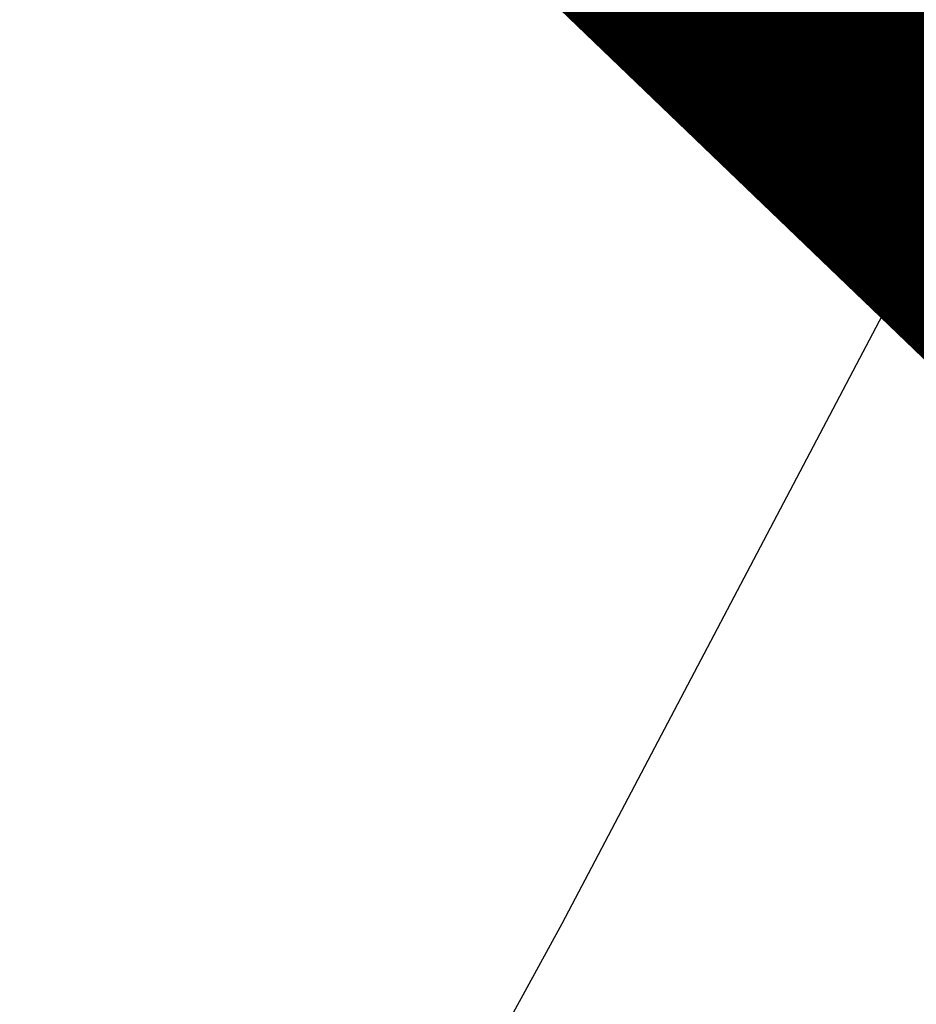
# Model space of a CAD drawing. Extents: x 0 to 370488, y 0 to 4202825.
# Tile 245 of 256: x 360290.07 to 360291.87, y 4200454.93 to 4200456.91. Entities that reach past the tile are written whole.
import ezdxf

# ---------------------------------------------------------------- set-up
doc = ezdxf.new("R2010")
doc.units = 0
doc.header["$LTSCALE"] = 0.5
doc.header["$MEASUREMENT"] = 0
doc.linetypes.add('GOST2.303 6', pattern=[12, 8, -1.5, 1, -1.5])
doc.layers.add('(032) Горизонтали утолщенные', color=32, linetype='Continuous', lineweight=30)

msp = doc.modelspace()

# ---------------------------------------------------------------- linework, layer by layer
at = {"layer": '(032) Горизонтали утолщенные', "color": 32}
msp.add_polyline3d([(360284.85, 4200444.48, 542), (360284.92, 4200444.57, 542), (360284.99, 4200444.67, 542), (360285.26, 4200445.03, 542), (360285.56, 4200445.46, 542), (360285.89, 4200445.98, 542), (360286.28, 4200446.6, 542), (360286.73, 4200447.34, 542), (360287.26, 4200448.22, 542), (360287.87, 4200449.26, 542), (360288.57, 4200450.47, 542), (360289.36, 4200451.85, 542), (360290.23, 4200453.39, 542), (360291.16, 4200455.09, 542), (360292.14, 4200456.95, 542), (360293.17, 4200458.95, 542), (360294.22, 4200461.09, 542), (360295.3, 4200463.36, 542), (360296.38, 4200465.68, 542), (360297.41, 4200468, 542), (360298.39, 4200470.25, 542)], dxfattribs=at)
at = {"ltscale": 0.149071, "const_width": 0.1}
msp.add_lwpolyline([(360052.603, 4200791.7173), (360231.6784, 4200514.7524), (360505.9493, 4200251.4259), (361159.3115, 4200611.4729), (360744.3443, 4201172.9138)], dxfattribs=at)
at = {"color": 1, "linetype": 'GOST2.303 6', "lineweight": 30, "const_width": 1.0346}
msp.add_lwpolyline([(360055.8688, 4200786.6663), (360747.9423, 4201168.0458), (361159.3115, 4200611.4729), (360505.9493, 4200251.4259), (360231.6784, 4200514.7524)], close=True, dxfattribs=at)

doc.saveas('drawing.dxf')
